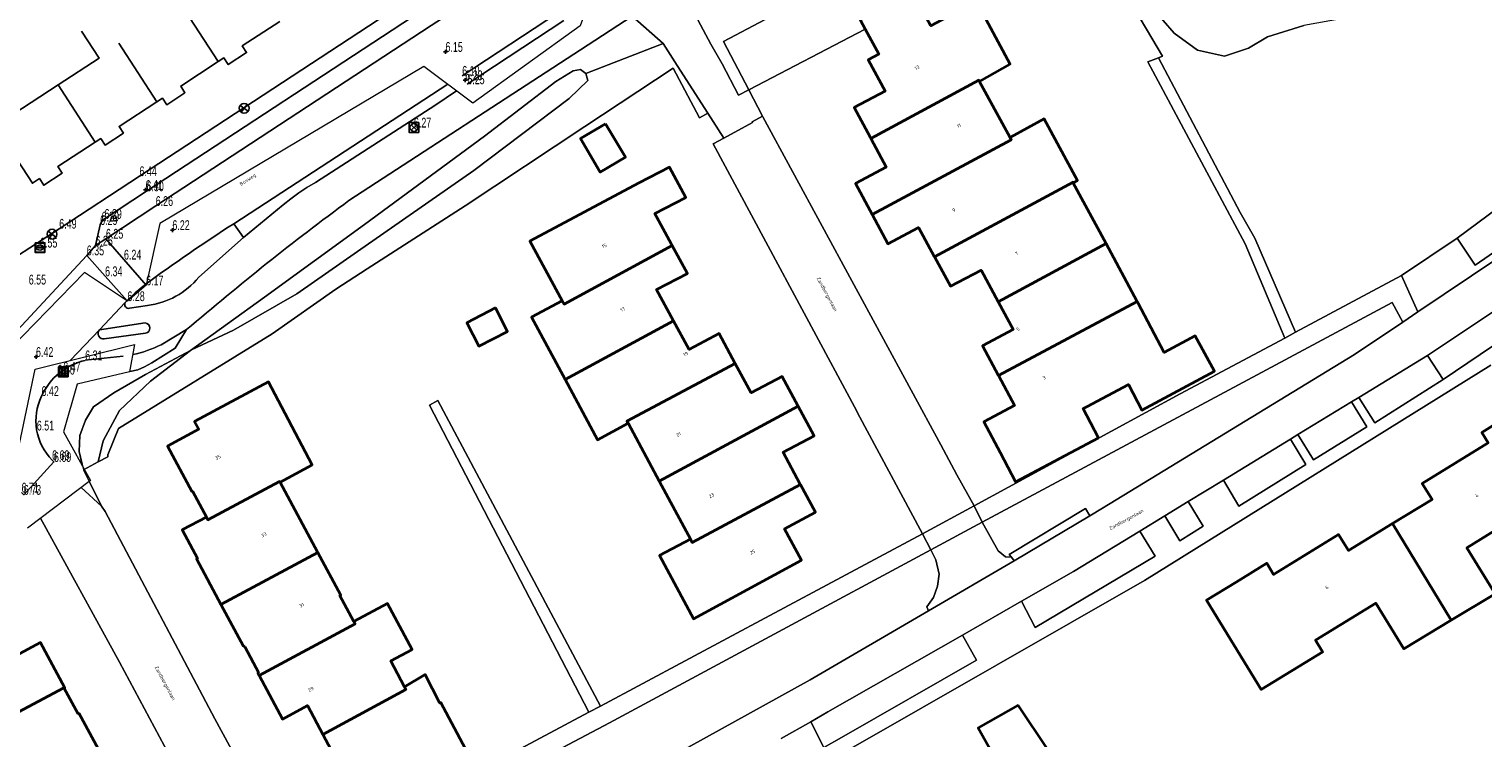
# Model space of a CAD drawing. Header units: metres. Extents: x 154991 to 155595, y 461305 to 461800.
# Tile 48 of 88: x 155314 to 155463, y 461395 to 461468. Entities that reach past the tile are written whole.
import ezdxf
from ezdxf.enums import TextEntityAlignment as Align

# ---------------------------------------------------------------- set-up
doc = ezdxf.new("R2010")
doc.units = ezdxf.units.M
for name, color, linetype, lineweight in [('B-WE-GR-BEPLANTING_CULTUUR_BODEMBEDEKKER-GV', 90, 'Continuous', 18), ('B-WE-GR-BEPLANTING_CULTUUR_BOSPLANTSOEN-GV', 90, 'Continuous', 18), ('B-WE-GR-BOS_LOOF-GV', 40, 'Continuous', 13), ('B-WE-GR-GROENVOORZIENING-GV', 80, 'Continuous', 18), ('B-WE-GR-HAAG-GV', 90, 'Continuous', 13), ('B-WE-IE-TERREINAFSCHEIDING_KUNSTMATIG_HEKWERK-G', 20, 'IE-TERREINAFSCHEIDING_KUNSTMATIG-SO', 18), ('B-WE-IE-TERREINAFSCHEIDING_KUNSTMATIG_MUUR-G', 90, 'IE-TERREINAFSCHEIDING_KUNSTMATIG-SO', 18), ('B-WE-OG-BEBOUWING-GV', 7, 'Continuous', 35), ('B-WE-OG-BEBOUWING-T18', 10, 'Continuous', 18), ('B-WE-OG-TERREIN_BEGROEID-GV', 7, 'Continuous', 18), ('B-WE-OG-TERREIN_ERF-GV', 7, 'Continuous', 18), ('B-WE-OG-TOPOGRAFIE-T18', 10, 'Continuous', 18), ('B-WE-VH-VERHARDING_ASFALT-GV', 252, 'Continuous', 18), ('B-WE-VH-VERHARDING_BETONSTRAATSTEEN-GV', 7, 'Continuous', 18), ('B-WE-VH-VERHARDING_STRAATBAKSTEEN-GV', 252, 'Continuous', 18), ('B-WE-VH-VERHARDING_TEGEL-GV', 252, 'Continuous', 18)]:
    doc.layers.add(name, color=color, linetype=linetype, lineweight=lineweight)
for name, color, linetype in [('B01', 204, 'Continuous'), ('B07', 230, 'Continuous'), ('GMV', 1, 'Continuous'), ('GMV text', 1, 'Continuous'), ('KOLK', 1, 'Continuous'), ('LICHTMAST', 1, 'Continuous'), ('M02', 102, 'Continuous'), ('RIOOLPUT', 1, 'Continuous'), ('WATERLEIDINGPUT', 1, 'Continuous')]:
    doc.layers.add(name, color=color, linetype=linetype)
doc.layers.add('X-XX-AL-HULPLIJN-G', color=210, linetype='Continuous', lineweight=18, plot=False)
doc.styles.add('NLCS-ISO-M200-T18', font='NLCS-ISO.ttf', dxfattribs={"height": 0.36})
doc.linetypes.add('IE-TERREINAFSCHEIDING_KUNSTMATIG-SO', pattern='A,4,[82,NLCS.SHX,S=0.75,R=90,X=0,Y=0],4,-2', length=10)

# ---------------------------------------------------------------- blocks, each defined once
blk = doc.blocks.new('HOOGTEPUNT', base_point=(155115.983561, 461420.975541))
at = {"layer": 'M02'}
for points in [[(155115.783561, 461420.975541, 0), (155115.983561, 461420.975541, 0), (155116.183561, 461420.975541, 0)], [(155115.983561, 461421.175541, 0), (155115.983561, 461420.975541, 0), (155115.983561, 461420.775541, 0)]]:
    blk.add_polyline3d(points, dxfattribs=at)
blk = doc.blocks.new('IMG-WATERLEIDINGPUT', base_point=(155108.622899, 461548.274535))
at = {"layer": 'WATERLEIDINGPUT'}
blk.add_polyline3d([(155108.122899, 461548.774535, 0), (155109.122899, 461548.774535, 0), (155109.122899, 461547.774535, 0), (155108.122899, 461547.774535, 0)], close=True, dxfattribs=at)
for points in [[(155108.159546, 461547.837546, 0), (155108.159546, 461548.71665, 0)], [(155108.181145, 461548.738249, 0), (155109.060711, 461548.738249, 0)], [(155109.060711, 461547.815946, 0), (155108.181145, 461547.815946, 0)], [(155108.428947, 461548.319173, 0), (155108.807801, 461548.319173, 0)], [(155108.807801, 461548.242279, 0), (155108.428947, 461548.242279, 0)], [(155109.08231, 461548.71665, 0), (155109.08231, 461547.837546, 0)]]:
    blk.add_polyline3d(points, dxfattribs=at)
for centre, radius, start, end in [((155108.181145, 461548.71665), 0.0216, 90, 180), ((155108.181145, 461547.837546), 0.0216, 180, 270), ((155108.472824, 461548.275493), 0.220693, 151.888112, 235.200633), ((155108.6049, 461548.130087), 0.411039, 88.615315, 142.645462), ((155108.617701, 461548.530876), 0.513782, 238.188568, 271.964555), ((155108.43507, 461548.280726), 0.038931, 99.048842, 260.951158), ((155108.631656, 461548.130318), 0.411032, 38.321444, 92.345755), ((155108.61088, 461548.533498), 0.51668, 272.710601, 302.730871), ((155108.801513, 461548.280726), 0.038957, 279.287799, 80.712201), ((155108.761254, 461548.277928), 0.220693, 305.766514, 29.079035), ((155109.060711, 461548.71665), 0.0216, 0, 90), ((155109.060711, 461547.837546), 0.0216, 270, 0)]:
    blk.add_arc(centre, radius, start, end, dxfattribs=at)
blk = doc.blocks.new('LICHTMAST-LM', base_point=(155108.622899, 461649.747199))
at = {"layer": 'LICHTMAST'}
for points in [[(155108.222899, 461650.047199, 0), (155109.022899, 461649.447199, 0)], [(155108.922899, 461650.147199, 0), (155108.322899, 461649.347199, 0)]]:
    blk.add_polyline3d(points, dxfattribs=at)
blk.add_circle((155108.622899, 461649.747199), 0.5, dxfattribs=at)
blk = doc.blocks.new('KOLK', base_point=(155111.642364, 461649.747199))
at = {"layer": 'KOLK'}
blk.add_polyline3d([(155111.142364, 461649.247199, 0), (155112.142364, 461649.247199, 0), (155112.142364, 461650.247199, 0), (155111.142364, 461650.247199, 0), (155111.142364, 461649.247199, 0), (155111.142364, 461650.247199, 0), (155112.142364, 461650.247199, 0), (155112.142364, 461649.247199, 0)], dxfattribs=at)
for points in [[(155111.242364, 461650.147199, 0), (155111.442364, 461650.147199, 0), (155111.442364, 461649.347199, 0), (155111.242364, 461649.347199, 0)], [(155111.542364, 461650.147199, 0), (155111.742364, 461650.147199, 0), (155111.742364, 461649.347199, 0), (155111.542364, 461649.347199, 0)], [(155111.842364, 461650.147199, 0), (155112.042364, 461650.147199, 0), (155112.042364, 461649.347199, 0), (155111.842364, 461649.347199, 0)]]:
    blk.add_polyline3d(points, close=True, dxfattribs=at)
blk = doc.blocks.new('RIOOLPUT', base_point=(155111.642364, 461649.747199))
at = {"layer": 'RIOOLPUT'}
blk.add_polyline3d([(155111.142364, 461650.247199, 0), (155111.142364, 461649.247199, 0), (155112.142364, 461649.247199, 0), (155112.142364, 461650.247199, 0)], close=True, dxfattribs=at)
for points in [[(155111.359522, 461650.030042, 0), (155111.925207, 461649.464357, 0)], [(155111.360446, 461649.465282, 0), (155111.926259, 461650.031094, 0)]]:
    blk.add_polyline3d(points, dxfattribs=at)
blk.add_circle((155111.642364, 461649.747199), 0.4, dxfattribs=at)

msp = doc.modelspace()

# ---------------------------------------------------------------- linework, layer by layer
at = {"layer": 'B-WE-GR-BEPLANTING_CULTUUR_BODEMBEDEKKER-GV', "flags": 128}
for points in [[(155460.04, 461446.24), (155461.88, 461443.49), (155469.11, 461448.49), (155469.65, 461447.87), (155472.21, 461444.42), (155473.82, 461442.09), (155476.29, 461443.86), (155474.73, 461446.03), (155474.64, 461446.16), (155471.58, 461450.16), (155471.97, 461451.63), (155469.01, 461455.9), (155467.42, 461454.46), (155467.56, 461451.82)], [(155469.65, 461447.87), (155469.11, 461448.49), (155461.88, 461443.49), (155460.04, 461446.24), (155454.35, 461442.43), (155456.02, 461438.72)]]:
    msp.add_lwpolyline(points, close=True, dxfattribs=at)
at = {"layer": 'B-WE-GR-BEPLANTING_CULTUUR_BOSPLANTSOEN-GV', "flags": 128}
for points in [[(155413.85, 461474.99), (155414.63, 461475.39), (155414.47, 461475.46), (155413.45, 461475.92), (155411.33, 461476.66), (155408.62, 461476.48), (155397.83, 461473.82), (155390.6, 461470.4), (155386.56, 461468.93), (155385.03, 461468.61), (155383.87, 461468.7), (155383.22, 461469.33), (155382.83, 461470.03), (155381.99, 461469.47), (155383.82, 461466.05), (155384.99, 461464.03), (155386.66, 461460.83), (155387.71, 461461.38), (155385.12, 461466.31), (155397.89, 461473.06), (155408.75, 461475.74), (155411.23, 461475.9)], [(155383.54, 461458.98), (155380.41, 461463.86), (155378.96, 461466.11), (155371.08, 461463.04), (155371.27, 461462.34), (155369.37, 461460.5), (155359.65, 461453.16), (155347.77, 461444.89), (155341.58, 461440.57), (155335.1, 461436.84), (155330.83, 461434.85), (155330.7, 461434.79), (155326.62, 461431.65), (155323.45, 461428.66), (155321.8, 461425.57), (155321.29, 461423.41), (155322.26, 461423.94), (155322.26, 461424.13), (155323.35, 461426.82), (155339.06, 461436.48), (155345.54, 461441.03), (155348.75, 461443.1), (155358.76, 461449.54), (155370.98, 461457.62), (155379.99, 461463.59), (155382.67, 461458.52)], [(155330.7, 461434.79), (155330.83, 461434.85), (155335.1, 461436.84), (155341.58, 461440.57), (155347.77, 461444.89), (155359.65, 461453.16), (155369.37, 461460.5), (155371.27, 461462.34), (155371.08, 461463.04), (155370.53, 461463.45), (155369.78, 461463.31), (155368.02, 461462.23), (155360.72, 461456.66), (155348.46, 461447.64), (155338.27, 461440.22)]]:
    msp.add_lwpolyline(points, close=True, dxfattribs=at)
msp.add_lwpolyline([(155428.89, 461469.73), (155431.12, 461467.15), (155433.51, 461465.42), (155436.27, 461464.82), (155438.72, 461465.62), (155440.68, 461466.8), (155444.38, 461467.93)], dxfattribs=at)
at = {"layer": 'B-WE-GR-BOS_LOOF-GV', "flags": 128}
for points in [[(155467.01, 461477.58), (155464.8, 461479.89), (155460.59, 461484.95), (155459.17, 461486.67), (155459.93, 461484.07), (155459.71, 461481.77), (155458.65, 461479.67), (155456.12, 461477.02), (155453.9, 461473.41), (155451.01, 461470.4), (155448.35, 461468.67), (155444.38, 461467.93), (155440.68, 461466.8), (155438.72, 461465.62), (155436.27, 461464.82), (155433.51, 461465.42), (155431.12, 461467.15), (155428.89, 461469.73), (155425.35, 461473.27), (155423.74, 461475.28), (155429.96, 461464.81), (155429.53, 461464.65)], [(155429.53, 461464.65), (155437.89, 461448.85), (155439.38, 461446.25), (155443.52, 461436.64), (155454.35, 461442.43), (155460.04, 461446.24), (155467.56, 461451.82)]]:
    msp.add_lwpolyline(points, dxfattribs=at)
at = {"layer": 'B-WE-GR-GROENVOORZIENING-GV', "flags": 128}
msp.add_lwpolyline([(155321.29, 461423.41), (155321.8, 461425.57), (155323.45, 461428.66), (155326.62, 461431.65), (155330.7, 461434.79), (155326.11, 461432.33), (155322.89, 461430.47), (155320.82, 461429.03), (155319.99, 461427.68), (155319.41, 461426.11), (155319.33, 461424.46), (155319.78, 461422.59)], close=True, dxfattribs=at)
at = {"layer": 'B-WE-GR-HAAG-GV', "flags": 128}
msp.add_lwpolyline([(155321.29, 461423.41), (155321.8, 461425.57), (155323.45, 461428.66), (155326.62, 461431.65), (155330.7, 461434.79), (155326.11, 461432.33), (155322.89, 461430.47), (155320.82, 461429.03), (155319.99, 461427.68), (155319.41, 461426.11), (155319.33, 461424.46), (155319.78, 461422.59)], close=True, dxfattribs=at)
at = {"layer": 'B-WE-IE-TERREINAFSCHEIDING_KUNSTMATIG_HEKWERK-G', "flags": 128}
for points in [[(155429.53, 461464.65), (155429.96, 461464.81), (155423.74, 461475.28)], [(155386.66, 461460.83), (155399.6, 461467.56)]]:
    msp.add_lwpolyline(points, dxfattribs=at)
at = {"layer": 'B-WE-IE-TERREINAFSCHEIDING_KUNSTMATIG_MUUR-G', "flags": 128}
msp.add_lwpolyline([(155460.04, 461446.24), (155461.88, 461443.49), (155469.11, 461448.49), (155469.65, 461447.87)], dxfattribs=at)
at = {"layer": 'B-WE-OG-BEBOUWING-GV', "flags": 128}
for points in [[(155400.18, 461456.4), (155411.18, 461462.36), (155411.25, 461462.24), (155414.39, 461464), (155410.94, 461470.39), (155406.31, 461467.9), (155404.98, 461470.37), (155404.41, 461471.42), (155399.07, 461468.53), (155399.6, 461467.56), (155400.97, 461465.01), (155399.91, 461464.44), (155401.63, 461461.24), (155398.48, 461459.56), (155400.1, 461456.54)], [(155411.25, 461462.24), (155411.18, 461462.36), (155400.18, 461456.4), (155401.74, 461453.49), (155398.61, 461451.81), (155400.3, 461448.67), (155414.51, 461456.29), (155414.39, 461456.52)], [(155373.09, 461457.92), (155370.52, 461456.41), (155372.54, 461452.98), (155375.11, 461454.49)], [(155406.67, 461444.33), (155420.81, 461451.96), (155420.84, 461451.9), (155421.27, 461452.12), (155417.88, 461458.4), (155414.39, 461456.52), (155414.51, 461456.29), (155400.3, 461448.67), (155401.92, 461445.67), (155405.05, 461447.34), (155406.64, 461444.38)], [(155368.67, 461439.85), (155368.87, 461439.5), (155379.9, 461445.49), (155379.83, 461445.63), (155378.13, 461448.77), (155381.28, 461450.4), (155379.63, 461453.47), (155376.45, 461451.87), (155365.37, 461445.94)], [(155420.84, 461451.9), (155420.81, 461451.96), (155406.67, 461444.33), (155408.29, 461441.33), (155411.43, 461442.97), (155413.17, 461439.74), (155424.18, 461445.71)], [(155368.96, 461431.83), (155380.02, 461437.82), (155378.3, 461441.01), (155381.44, 461442.65), (155379.9, 461445.49), (155368.87, 461439.5), (155368.67, 461439.85), (155365.54, 461438.19)], [(155424.18, 461445.71), (155413.17, 461439.74), (155414.69, 461436.91), (155411.57, 461435.24), (155413.18, 461432.25), (155413.19, 461432.22), (155427.37, 461439.79)], [(155427.37, 461439.79), (155413.19, 461432.22), (155414.84, 461429.16), (155411.71, 461427.49), (155413.36, 461424.38), (155414.95, 461421.38), (155423.41, 461425.87), (155421.83, 461428.86), (155422.24, 461429.08), (155426.46, 461431.3), (155427.84, 461428.71), (155435.24, 461432.66), (155433.27, 461436.28), (155430.1, 461434.56), (155427.46, 461439.62)], [(155361.84, 461439.12), (155358.92, 461437.6), (155360.15, 461435.22), (155363.07, 461436.73)], [(155368.96, 461431.83), (155372.28, 461425.66), (155375.39, 461427.36), (155375.27, 461427.58), (155386.32, 461433.47), (155384.68, 461436.5), (155381.61, 461434.87), (155380.02, 461437.82)], [(155386.32, 461433.47), (155375.27, 461427.58), (155375.39, 461427.36), (155378.56, 461421.46), (155392.74, 461429.09), (155391.1, 461432.13), (155387.94, 461430.46), (155386.33, 461433.44)], [(155339.85, 461421.35), (155343.13, 461423.13), (155338.69, 461431.58), (155331.13, 461427.55), (155331.56, 461426.74), (155328.36, 461425.03), (155330.84, 461420.39), (155330.92, 461420.43), (155332.33, 461417.79), (155332.49, 461417.5), (155339.8, 461421.43)], [(155453.44, 461417.12), (155459.43, 461407.26), (155463.9, 461409.95), (155461.01, 461414.65), (155467.16, 461418.45), (155467.88, 461417.29), (155471.11, 461419.29), (155470.45, 461420.35), (155473.77, 461422.4), (155469.1, 461430.47), (155465.55, 461428.27), (155462.55, 461426.42), (155463.2, 461425.37), (155456.47, 461421.21), (155457.47, 461419.59)], [(155381.75, 461415.53), (155381.93, 461415.19), (155392.99, 461421.11), (155392.96, 461421.16), (155391.21, 461424.41), (155394.37, 461426.08), (155392.74, 461429.09), (155378.56, 461421.46)], [(155343.71, 461414.18), (155339.85, 461421.35), (155339.8, 461421.43), (155332.49, 461417.5), (155332.33, 461417.79), (155329.87, 461416.47), (155331.43, 461413.56), (155331.34, 461413.51), (155333.82, 461408.87)], [(155392.99, 461421.11), (155381.93, 461415.19), (155381.75, 461415.53), (155378.59, 461413.88), (155382.08, 461407.42), (155393.1, 461413.39), (155391.37, 461416.58), (155394.51, 461418.29)], [(155459.43, 461407.26), (155453.44, 461417.12), (155448.93, 461414.36), (155447.9, 461416.02), (155441.27, 461411.94), (155440.58, 461413.07), (155437.48, 461411.16), (155434.44, 461409.3), (155440.03, 461400.18), (155446.3, 461404.02), (155446.24, 461404.11), (155445.56, 461405.21), (155451.71, 461408.99), (155454.58, 461404.33)], [(155333.82, 461408.87), (155336.1, 461404.64), (155336.25, 461404.56), (155337.67, 461401.92), (155337.58, 461401.87), (155337.73, 461401.61), (155347.52, 461406.88), (155347.39, 461407.13), (155345.97, 461409.77), (155346.06, 461409.82), (155343.71, 461414.18)], [(155344.22, 461395.61), (155352.71, 461400.18), (155352.56, 461400.46), (155351.15, 461403.11), (155353.34, 461404.28), (155350.82, 461408.97), (155347.39, 461407.13), (155347.52, 461406.88), (155337.73, 461401.61), (155340.1, 461397.18), (155342.65, 461398.55)], [(155311.42, 461406.21), (155304.23, 461402.38), (155304.26, 461402.33), (155305.66, 461399.75), (155302.15, 461397.86), (155304.65, 461393.24), (155308.02, 461395.06), (155307.97, 461395.15), (155317.79, 461400.36), (155317.8, 461400.34), (155317.89, 461400.38), (155315.4, 461405), (155312.82, 461403.61)], [(155344.22, 461395.61), (155345.56, 461393.11), (155345.47, 461393.07), (155348.4, 461387.62), (155355, 461391.17), (155354.61, 461391.89), (155358.79, 461394.14), (155356.26, 461398.86), (155356.16, 461398.81), (155354.67, 461401.72), (155352.56, 461400.46), (155352.71, 461400.18)], [(155311.88, 461387.91), (155321.75, 461393.28), (155319.33, 461397.75), (155319.24, 461397.71), (155317.8, 461400.34), (155317.79, 461400.36), (155307.97, 461395.15), (155308.02, 461395.06)], [(155415.21, 461398.59), (155411.12, 461396.29), (155415.53, 461388.51), (155418.29, 461393.97)]]:
    msp.add_lwpolyline(points, close=True, dxfattribs=at)
at = {"layer": 'B-WE-OG-TERREIN_BEGROEID-GV', "flags": 128}
for points in [[(155378.96, 461466.11), (155375.8, 461468.88), (155370.54, 461465.46), (155346.89, 461450.08)], [(155319.69, 461422.97), (155319.33, 461424.46), (155319.41, 461426.11), (155319.99, 461427.68), (155320.82, 461429.03), (155322.89, 461430.47), (155326.11, 461432.33), (155330.7, 461434.79), (155338.27, 461440.22), (155348.46, 461447.64), (155360.72, 461456.66), (155368.02, 461462.23), (155369.78, 461463.31), (155370.53, 461463.45), (155371.08, 461463.04), (155378.96, 461466.11)], [(155330.32, 461436.91), (155329.13, 461435.01), (155326.77, 461433.52), (155326.03, 461433.12), (155325.32, 461432.82), (155324.52, 461432.63), (155324.49, 461432.63)]]:
    msp.add_lwpolyline(points, dxfattribs=at)
at = {"layer": 'B-WE-OG-TERREIN_BEGROEID-GV'}
msp.add_lwpolyline([(155346.89, 461450.08, 0.018393), (155330.32, 461436.91)], format="xyb", dxfattribs=at)
at = {"layer": 'B-WE-OG-TERREIN_BEGROEID-GV', "flags": 128}
for points in [[(155454.48, 461437.68), (155453.39, 461439.67), (155411.52, 461417.28), (155413.18, 461414.34), (155413.92, 461413.72), (155414.53, 461413.68), (155414.3, 461413.98), (155422.08, 461418.67), (155422.51, 461417.9), (155423.83, 461418.69), (155449.55, 461434.38)], [(155458.59, 461431.82), (155457.01, 461434.28), (155449.98, 461429.99), (155451.61, 461427.41)], [(155449.23, 461429.53), (155443.77, 461426.2), (155445.35, 461423.62), (155450.8, 461427)], [(155443.01, 461425.73), (155436.16, 461421.55), (155437.73, 461418.91), (155444.58, 461423.15)], [(155432.58, 461419.36), (155430.19, 461417.91), (155431.73, 461415.37), (155434.11, 461416.86)], [(155427.62, 461416.34), (155420.87, 461412.22), (155415.56, 461409.19), (155416.96, 461406.53), (155429.18, 461413.8)], [(155406.3, 461414.45), (155390.74, 461406.08), (155373.49, 461396.8), (155342.4, 461380.37), (155343.47, 461378.6), (155345.11, 461377.32), (155347.57, 461376.71), (155349.52, 461377.27), (155349.21, 461377.8), (155358.18, 461382.62), (155358.72, 461381.68), (155393.96, 461401.17), (155406.07, 461408.21), (155405.87, 461408.62), (155406.58, 461409.59), (155406.98, 461410.74), (155407.14, 461411.96), (155406.82, 461413.42)], [(155397.16, 461395.3), (155410.97, 461403.17), (155409.51, 461405.74), (155395.78, 461397.91), (155394.03, 461396.91), (155395.37, 461394.28)]]:
    msp.add_lwpolyline(points, close=True, dxfattribs=at)
at = {"layer": 'B-WE-OG-TERREIN_ERF-GV', "flags": 128}
for points in [[(155387.71, 461461.38), (155399.6, 461467.56), (155399.07, 461468.53), (155404.41, 461471.42), (155404.98, 461470.37), (155413.85, 461474.99), (155411.23, 461475.9), (155408.75, 461475.74), (155397.89, 461473.06), (155385.12, 461466.31)], [(155429.53, 461464.65), (155428.46, 461464.24), (155438.39, 461445.65), (155442.42, 461436.05), (155443.52, 461436.64), (155439.38, 461446.25), (155437.89, 461448.85)], [(155405.43, 461416.09), (155398.81, 461428.43), (155398.73, 461428.59), (155384.08, 461455.87), (155385.16, 461456.46), (155383.54, 461458.98), (155382.67, 461458.52), (155379.99, 461463.59), (155370.98, 461457.62), (155358.76, 461449.54), (155348.75, 461443.1), (155345.54, 461441.03), (155339.06, 461436.48), (155323.35, 461426.82), (155322.26, 461424.13), (155322.26, 461423.94), (155321.29, 461423.41), (155319.78, 461422.59), (155321.64, 461418.91), (155321.99, 461418.35), (155333.19, 461397.2), (155341.51, 461381.93), (155371.39, 461397.87), (155355.11, 461429.2), (155355.97, 461429.68), (155372.58, 461398.5), (155389.84, 461407.75)], [(155373.09, 461457.92), (155375.11, 461454.49), (155372.54, 461452.98), (155370.52, 461456.41)], [(155375.39, 461427.36), (155372.28, 461425.66), (155368.96, 461431.83), (155365.54, 461438.19), (155368.67, 461439.85), (155365.37, 461445.94), (155376.45, 461451.87), (155379.63, 461453.47), (155381.28, 461450.4), (155378.13, 461448.77), (155379.83, 461445.63), (155379.9, 461445.49), (155381.44, 461442.65), (155378.3, 461441.01), (155380.02, 461437.82), (155381.61, 461434.87), (155384.68, 461436.5), (155386.32, 461433.47), (155386.33, 461433.44), (155387.94, 461430.46), (155391.1, 461432.13), (155392.74, 461429.09), (155394.37, 461426.08), (155391.21, 461424.41), (155392.96, 461421.16), (155392.99, 461421.11), (155394.51, 461418.29), (155391.37, 461416.58), (155393.1, 461413.39), (155382.08, 461407.42), (155378.59, 461413.88), (155381.75, 461415.53), (155378.56, 461421.46)], [(155361.84, 461439.12), (155363.07, 461436.73), (155360.15, 461435.22), (155358.92, 461437.6)], [(155415.21, 461398.59), (155418.29, 461393.97), (155415.53, 461388.51), (155411.12, 461396.29)]]:
    msp.add_lwpolyline(points, close=True, dxfattribs=at)
for points in [[(155410.94, 461470.39), (155414.39, 461464), (155411.25, 461462.24), (155414.39, 461456.52), (155417.88, 461458.4), (155421.27, 461452.12), (155420.84, 461451.9), (155424.18, 461445.71), (155427.37, 461439.79), (155427.46, 461439.62), (155430.1, 461434.56), (155433.27, 461436.28), (155435.24, 461432.66), (155427.84, 461428.71), (155426.46, 461431.3), (155422.24, 461429.08), (155421.83, 461428.86), (155423.41, 461425.87), (155414.95, 461421.38), (155413.36, 461424.38), (155411.71, 461427.49), (155414.84, 461429.16), (155413.19, 461432.22), (155413.18, 461432.25), (155411.57, 461435.24), (155414.69, 461436.91), (155413.17, 461439.74), (155411.43, 461442.97), (155408.29, 461441.33), (155406.67, 461444.33), (155406.64, 461444.38), (155405.05, 461447.34), (155401.92, 461445.67), (155400.3, 461448.67), (155398.61, 461451.81), (155401.74, 461453.49), (155400.18, 461456.4), (155400.1, 461456.54), (155398.48, 461459.56), (155401.63, 461461.24), (155399.91, 461464.44), (155400.97, 461465.01), (155399.6, 461467.56), (155387.71, 461461.38), (155389.12, 461458.68), (155389.15, 461458.62), (155407.3, 461425.16), (155408.96, 461422.11), (155410.72, 461418.94), (155431.76, 461430.35), (155442.42, 461436.05), (155438.39, 461445.65), (155428.46, 461464.24), (155429.53, 461464.65), (155429.96, 461464.81), (155423.74, 461475.28)], [(155463.48, 461433.29), (155428.12, 461411.32), (155397.88, 461394.04), (155377.05, 461382.13), (155347.22, 461365.75), (155302.44, 461341.64), (155300.15, 461340.41), (155294.57, 461337.52), (155259.88, 461319.59), (155262.24, 461314.54), (155267.04, 461304.91)], [(155345.56, 461393.11), (155344.22, 461395.61), (155342.65, 461398.55), (155340.1, 461397.18), (155337.73, 461401.61), (155337.58, 461401.87), (155337.67, 461401.92), (155336.25, 461404.56), (155336.1, 461404.64), (155333.82, 461408.87), (155331.34, 461413.51), (155331.43, 461413.56), (155329.87, 461416.47), (155332.33, 461417.79), (155330.92, 461420.43), (155330.84, 461420.39), (155328.36, 461425.03), (155331.56, 461426.74), (155331.13, 461427.55), (155338.69, 461431.58), (155343.13, 461423.13), (155339.85, 461421.35), (155343.71, 461414.18), (155346.06, 461409.82), (155345.97, 461409.77), (155347.39, 461407.13), (155350.82, 461408.97), (155353.34, 461404.28), (155351.15, 461403.11), (155352.56, 461400.46), (155354.67, 461401.72), (155356.16, 461398.81), (155356.26, 461398.86), (155358.79, 461394.14)], [(155467.16, 461418.45), (155461.01, 461414.65), (155463.9, 461409.95), (155459.43, 461407.26), (155454.58, 461404.33), (155451.71, 461408.99), (155445.56, 461405.21), (155446.24, 461404.11), (155446.3, 461404.02), (155440.03, 461400.18), (155434.44, 461409.3), (155437.48, 461411.16), (155440.58, 461413.07), (155441.27, 461411.94), (155447.9, 461416.02), (155448.93, 461414.36), (155453.44, 461417.12), (155457.47, 461419.59), (155456.47, 461421.21), (155463.2, 461425.37), (155462.55, 461426.42), (155465.55, 461428.27)], [(155311.34, 461418.01), (155251.4, 461385.85), (155253.63, 461381.48), (155270.13, 461350.9), (155273.32, 461345.16), (155287.01, 461352.56), (155304.4, 461361.98), (155304.39, 461361.98), (155287.06, 461393.38), (155288.32, 461394.07), (155305.55, 461362.6), (155336.22, 461379.17), (155323.46, 461402.98), (155315.4, 461417.68)], [(155304.65, 461393.24), (155302.15, 461397.86), (155305.66, 461399.75), (155304.26, 461402.33), (155300.89, 461400.54), (155299.36, 461403.46), (155299.24, 461403.39), (155296.3, 461408.84), (155303.84, 461412.91), (155304.27, 461412.12), (155307.42, 461413.83), (155309.87, 461409.3), (155309.85, 461409.13), (155311.42, 461406.21), (155312.82, 461403.61), (155315.4, 461405), (155317.89, 461400.38), (155317.8, 461400.34), (155319.24, 461397.71), (155319.33, 461397.75), (155321.75, 461393.28)]]:
    msp.add_lwpolyline(points, dxfattribs=at)
at = {"layer": 'B-WE-VH-VERHARDING_ASFALT-GV', "flags": 128}
for points in [[(155346.89, 461450.08), (155370.54, 461465.46), (155375.8, 461468.88), (155380.41, 461471.95), (155380.59, 461472.07), (155383.47, 461473.95), (155420.94, 461498.35)], [(155356.97, 461461.95), (155335.12, 461447.72), (155336.12, 461446.3), (155340.17, 461449.65), (155340.94, 461450.26), (155341.76, 461450.86), (155342.6, 461451.41), (155343.47, 461451.92), (155355.76, 461459.83), (155357.87, 461461.28)], [(155335.12, 461447.72), (155356.97, 461461.95)], [(155357.87, 461461.28), (155355.76, 461459.83), (155343.47, 461451.92), (155342.6, 461451.41), (155341.76, 461450.86), (155340.94, 461450.26), (155340.17, 461449.65), (155336.12, 461446.3), (155331.55, 461442.26)], [(155318.41, 461433.75), (155321.43, 461436.88), (155324.05, 461439.68), (155324.15, 461439.79), (155324.22, 461439.86)], [(155324.05, 461439.68), (155321.43, 461436.88), (155318.41, 461433.75)], [(155326.33, 461439.38), (155324.47, 461439.09)], [(155321.43, 461436.88), (155326.07, 461437.59)], [(155326.13, 461436.54), (155321.91, 461435.96)], [(155327.73, 461435.37), (155330.32, 461436.91)]]:
    msp.add_lwpolyline(points, dxfattribs=at)
at = {"layer": 'B-WE-VH-VERHARDING_ASFALT-GV'}
for points in [[(155330.32, 461436.91, -0.018393), (155346.89, 461450.08)], [(155326.1, 461441.53, -0.013775), (155335.12, 461447.72)], [(155331.55, 461442.26, -0.195529), (155326.33, 461439.38)], [(155324.47, 461439.09, -0.664358), (155324.05, 461439.68)], [(155321.91, 461435.96, -0.715157), (155321.43, 461436.88)], [(155326.07, 461437.59, -0.873374), (155326.13, 461436.54)], [(155324.81, 461434.36, 0.056939), (155327.73, 461435.37)]]:
    msp.add_lwpolyline(points, format="xyb", dxfattribs=at)
at = {"layer": 'B-WE-VH-VERHARDING_BETONSTRAATSTEEN-GV'}
for points in [[(155321.43, 461436.88, 0.715157), (155321.91, 461435.96)], [(155326.13, 461436.54, 0.873374), (155326.07, 461437.59)]]:
    msp.add_lwpolyline(points, format="xyb", dxfattribs=at)
at = {"layer": 'B-WE-VH-VERHARDING_BETONSTRAATSTEEN-GV', "flags": 128}
for points in [[(155326.07, 461437.59), (155321.43, 461436.88)], [(155321.91, 461435.96), (155326.13, 461436.54)]]:
    msp.add_lwpolyline(points, dxfattribs=at)
at = {"layer": 'B-WE-VH-VERHARDING_STRAATBAKSTEEN-GV', "flags": 128}
for points in [[(155375.8, 461468.88), (155378.96, 461466.11), (155380.41, 461463.86), (155383.54, 461458.98), (155385.16, 461456.46), (155388.1, 461458.05), (155388.07, 461458.11), (155389.12, 461458.68), (155387.71, 461461.38), (155386.66, 461460.83), (155384.99, 461464.03), (155383.82, 461466.05), (155381.99, 461469.47), (155380.59, 461472.07), (155380.41, 461471.95)], [(155389.12, 461458.68), (155388.07, 461458.11), (155388.1, 461458.05), (155385.16, 461456.46), (155384.08, 461455.87), (155398.73, 461428.59), (155398.81, 461428.43), (155405.43, 461416.09), (155410.72, 461418.94), (155408.96, 461422.11), (155407.3, 461425.16), (155389.15, 461458.62)], [(155414.81, 461413.31), (155414.53, 461413.68), (155413.92, 461413.72), (155413.18, 461414.34), (155411.52, 461417.28), (155406.3, 461414.45), (155406.82, 461413.42), (155407.14, 461411.96), (155406.98, 461410.74), (155406.58, 461409.59), (155405.87, 461408.62), (155406.07, 461408.21)]]:
    msp.add_lwpolyline(points, close=True, dxfattribs=at)
for points in [[(155469.65, 461447.87), (155456.02, 461438.72), (155454.48, 461437.68), (155449.55, 461434.38), (155423.83, 461418.69), (155422.51, 461417.9), (155414.81, 461413.31), (155406.07, 461408.21), (155393.96, 461401.17), (155358.72, 461381.68)], [(155391.02, 461395.2), (155394.03, 461396.91), (155395.78, 461397.91), (155409.51, 461405.74), (155415.56, 461409.19), (155420.87, 461412.22), (155427.62, 461416.34), (155430.19, 461417.91), (155432.58, 461419.36), (155436.16, 461421.55), (155443.01, 461425.73), (155443.77, 461426.2), (155449.23, 461429.53), (155449.98, 461429.99), (155457.01, 461434.28), (155472.21, 461444.42)], [(155315.4, 461417.68), (155323.46, 461402.98), (155336.22, 461379.17), (155341.51, 461381.93), (155333.19, 461397.2), (155321.99, 461418.35), (155321.64, 461418.91), (155319.54, 461420.79)]]:
    msp.add_lwpolyline(points, dxfattribs=at)
at = {"layer": 'B-WE-VH-VERHARDING_TEGEL-GV'}
for points in [[(155335.12, 461447.72, 0.013775), (155326.1, 461441.53)], [(155326.33, 461439.38, 0.195529), (155331.55, 461442.26)], [(155324.05, 461439.68, 0.664358), (155324.47, 461439.09)], [(155327.73, 461435.37, -0.056939), (155324.81, 461434.36, -0.056939)]]:
    msp.add_lwpolyline(points, format="xyb", dxfattribs=at)
at = {"layer": 'B-WE-VH-VERHARDING_TEGEL-GV', "flags": 128}
for points in [[(155331.55, 461442.26), (155336.12, 461446.3), (155335.12, 461447.72)], [(155326.1, 461441.53), (155326.01, 461441.46), (155325.07, 461440.65), (155324.15, 461439.79), (155324.05, 461439.68)], [(155473.82, 461442.09), (155458.59, 461431.82), (155451.61, 461427.41), (155449.98, 461429.99), (155449.23, 461429.53), (155450.8, 461427), (155445.35, 461423.62), (155443.77, 461426.2), (155443.01, 461425.73), (155444.58, 461423.15), (155437.73, 461418.91), (155436.16, 461421.55), (155432.58, 461419.36), (155434.11, 461416.86), (155431.73, 461415.37), (155430.19, 461417.91), (155427.62, 461416.34), (155429.18, 461413.8), (155416.96, 461406.53), (155415.56, 461409.19), (155409.51, 461405.74), (155410.97, 461403.17), (155397.16, 461395.3), (155395.37, 461394.28), (155394.03, 461396.91), (155391.02, 461395.2)], [(155324.47, 461439.09), (155326.33, 461439.38)], [(155324.49, 461432.63), (155324.52, 461432.63), (155325.32, 461432.82), (155326.03, 461433.12), (155326.77, 461433.52), (155329.13, 461435.01), (155330.32, 461436.91), (155327.73, 461435.37)], [(155397.88, 461394.04), (155428.12, 461411.32), (155463.48, 461433.29)], [(155319.54, 461420.79), (155321.64, 461418.91), (155320.37, 461421.42)]]:
    msp.add_lwpolyline(points, dxfattribs=at)
for points in [[(155457.01, 461434.28), (155458.59, 461431.82), (155473.82, 461442.09), (155472.21, 461444.42)], [(155410.72, 461418.94), (155411.52, 461417.28), (155453.39, 461439.67), (155454.48, 461437.68), (155456.02, 461438.72), (155454.35, 461442.43), (155443.52, 461436.64), (155442.42, 461436.05), (155431.76, 461430.35)], [(155371.39, 461397.87), (155372.58, 461398.5), (155355.97, 461429.68), (155355.11, 461429.2)], [(155411.52, 461417.28), (155410.72, 461418.94), (155405.43, 461416.09), (155406.3, 461414.45)], [(155414.53, 461413.68), (155414.81, 461413.31), (155422.51, 461417.9), (155422.08, 461418.67), (155414.3, 461413.98)], [(155390.74, 461406.08), (155406.3, 461414.45), (155405.43, 461416.09), (155389.84, 461407.75), (155372.58, 461398.5), (155371.39, 461397.87), (155341.51, 461381.93), (155342.4, 461380.37), (155373.49, 461396.8)]]:
    msp.add_lwpolyline(points, close=True, dxfattribs=at)
at = {"layer": 'B01'}
for points in [[(155319.57, 461467.37), (155321.38, 461464.6), (155317.19, 461461.87), (155310.77, 461457.7)], [(155312.46, 461455.1), (155314.57, 461451.85), (155315.29, 461452.32), (155315.73, 461451.64), (155317.6, 461452.86), (155317.16, 461453.54), (155320.99, 461456.05), (155321.55, 461456.41), (155321.99, 461455.74), (155323.86, 461456.96), (155323.42, 461457.64), (155327.27, 461460.15), (155327.84, 461460.52), (155328.28, 461459.85), (155330.15, 461461.07), (155329.71, 461461.75), (155333.55, 461464.26), (155334.12, 461464.63), (155334.57, 461463.95), (155336.44, 461465.18), (155335.99, 461465.85), (155339.83, 461468.36)]]:
    msp.add_lwpolyline(points, dxfattribs=at)
at = {"layer": 'B07'}
for points in [[(155333.55, 461464.26), (155329.66, 461470.21)], [(155327.27, 461460.15), (155323.41, 461466.12)], [(155320.99, 461456.05), (155317.19, 461461.87)]]:
    msp.add_lwpolyline(points, dxfattribs=at)
at = {"layer": 'GMV'}
for points in [[(155321.01, 461445.48), (155322.08, 461446.19), (155327.16, 461449.53), (155355.28, 461467.93), (155361.06, 461471.71), (155361.9, 461472.26), (155369.48, 461477.23), (155369.96, 461477.51), (155377.26, 461482.32), (155406.2, 461501.25), (155412.09, 461505.09)], [(155299.17, 461464.32), (155297.09, 461467.51), (155318.48, 461477.32), (155351.2, 461492.53), (155352.87, 461489.41), (155357.16, 461481.52), (155359.13, 461477.86), (155357.96, 461473.85), (155353.71, 461471.06), (155325.5, 461452.57), (155317.31, 461447.21), (155312.46, 461444.06), (155307.36, 461451.77)], [(155321.93, 461448.21), (155326.22, 461451.03), (155354.38, 461469.47), (155357.95, 461471.82)], [(155358.45, 461462.81), (155368.27, 461469.26)], [(155368.83, 461468.45), (155358.97, 461461.95)], [(155321.01, 461445.48), (155321.49, 461447.59)], [(155321.01, 461445.48), (155320.12, 461444.49), (155312.13, 461435.88)], [(155322.08, 461446.19), (155323.92, 461444.06), (155326.18, 461441.43)], [(155324.27, 461439.82), (155321.99, 461442.36), (155320.12, 461444.49)], [(155319.96, 461433.78), (155323.84, 461434.19)], [(155313.46, 461420.29), (155313.69, 461420.06), (155316.77, 461423.41), (155316.58, 461423.6)]]:
    msp.add_lwpolyline(points, dxfattribs=at)
for centre, radius, start, end in [((155322.43, 461447.4), 0.953, 121.4429, 168.4547), ((155321.41, 461427.46), 6.48, 102.8683, 155.5911), ((155320.67, 461427.63), 5.74, 154.1119, 224.579)]:
    msp.add_arc(centre, radius, start, end, dxfattribs=at)
at = {"layer": 'X-XX-AL-HULPLIJN-G', "flags": 128}
for points in [[(155360.64, 461587.19), (155392.37, 461530.09), (155399.3, 461527.41), (155406.99, 461527.17), (155407.84, 461525.42), (155405.34, 461522.01), (155415.63, 461504.82), (155373.9, 461477.15), (155370.5, 461467.9), (155359.55, 461460.02), (155354.55, 461463.75), (155327.58, 461447.73), (155326.18, 461441.43), (155324.27, 461439.82), (155319.9, 461442.73), (155312.33, 461434.99)], [(155360.64, 461587.19), (155392.37, 461530.09), (155399.3, 461527.41), (155406.99, 461527.17), (155407.84, 461525.42), (155405.34, 461522.01), (155415.63, 461504.82), (155373.9, 461477.15), (155370.5, 461467.9), (155359.55, 461460.02), (155354.55, 461463.75), (155327.58, 461447.73), (155326.18, 461441.43), (155324.27, 461439.82), (155319.9, 461442.73), (155312.33, 461434.99)], [(155312.96, 461423.78), (155314.87, 461432.87), (155325, 461435.38), (155324.48, 461432.59), (155319.14, 461431.35), (155317.74, 461426.49), (155320.49, 461421.51), (155314.06, 461416.67)], [(155312.96, 461423.78), (155314.87, 461432.87), (155325, 461435.38), (155324.48, 461432.59), (155319.14, 461431.35), (155317.74, 461426.49), (155320.49, 461421.51), (155314.06, 461416.67)]]:
    msp.add_lwpolyline(points, dxfattribs=at)

# ---------------------------------------------------------------- block references
at = {"layer": 'KOLK'}
msp.add_blockref('KOLK', (155317.72, 461432.61), dxfattribs=at)
at = {"layer": 'LICHTMAST'}
for p in [(155336.19, 461459.49), (155316.58, 461446.65)]:
    msp.add_blockref('LICHTMAST-LM', p, dxfattribs=at)
at = {"layer": 'M02'}
for p in [(155356.74, 461465.25), (155358.76, 461462.35), (155326.13, 461451.16), (155328.86, 461447.07), (155314.94, 461434.13)]:
    msp.add_blockref('HOOGTEPUNT', p, dxfattribs=at)
at = {"layer": 'RIOOLPUT'}
msp.add_blockref('RIOOLPUT', (155353.52, 461457.53), dxfattribs=at)
at = {"layer": 'WATERLEIDINGPUT'}
msp.add_blockref('IMG-WATERLEIDINGPUT', (155315.35, 461445.28), dxfattribs=at)

# ---------------------------------------------------------------- texts
at = {"layer": 'B-WE-OG-BEBOUWING-T18', "style": 'NLCS-ISO-M200-T18'}
for s, rotation, p in [('13', 28.3, (155404.88, 461463.64)), ('11', 28.7, (155409.16, 461457.72)), ('9', 28.3, (155408.65, 461449.1)), ('15', 28.2, (155372.95, 461445.46)), ('7', 28.3, (155415.05, 461444.67)), ('17', 28.4, (155374.84, 461438.99)), ('5', 28.3, (155415.19, 461436.96)), ('19', 28.4, (155381.26, 461434.42)), ('3', 28.3, (155417.86, 461432)), ('21', 28.3, (155380.54, 461426.23)), ('35', 28.1, (155333.51, 461423.88)), ('23', 28.3, (155383.9, 461419.98)), ('4', 31.7, (155462.04, 461419.98)), ('33', 28.3, (155338.2, 461415.98)), ('25', 28.4, (155388.09, 461414.23)), ('6', 31.6, (155446.72, 461410.62)), ('31', 28.3, (155342.06, 461408.8)), ('29', 28.2, (155343.01, 461400.22))]:
    msp.add_text(s, height=0.36, rotation=rotation, dxfattribs=at).set_placement(p, align=Align.MIDDLE)
at = {"layer": 'B-WE-OG-TOPOGRAFIE-T18', "style": 'NLCS-ISO-M200-T18'}
for s, rotation, p in [('Bosweg', 33.1, (155336.58, 461452.18)), ('Zandbergenlaan', 298.2, (155395.65, 461440.51)), ('Zandbergenlaan', 28.9, (155426.27, 461417.49)), ('Zandbergenlaan', 298.4, (155328.08, 461400.82))]:
    msp.add_text(s, height=0.36, rotation=rotation, dxfattribs=at).set_placement(p, align=Align.MIDDLE)
at = {"layer": 'GMV text', "width": 0.68}
for s, p in [('6.10', (155358.45, 461462.81)), ('6.25', (155358.97, 461461.95)), ('6.44', (155325.5, 461452.57)), ('6.30', (155326.22, 461451.03)), ('6.26', (155327.16, 461449.53)), ('6.49', (155317.31, 461447.21)), ('6.29', (155321.49, 461447.59)), ('6.29', (155321.64, 461447.94)), ('6.29', (155321.93, 461448.21)), ('6.25', (155322.08, 461446.19)), ('6.25', (155322.08, 461446.19)), ('6.35', (155320.12, 461444.49)), ('6.35', (155320.12, 461444.49)), ('6.25', (155321.01, 461445.48)), ('6.25', (155321.01, 461445.48)), ('6.25', (155321.01, 461445.48)), ('6.24', (155323.92, 461444.06)), ('6.55', (155314.2, 461441.51)), ('6.34', (155321.99, 461442.36)), ('6.17', (155326.18, 461441.43)), ('6.28', (155324.27, 461439.82)), ('6.31', (155319.96, 461433.78)), ('6.36', (155317.12, 461432.32)), ('6.42', (155315.5, 461430.14)), ('6.51', (155315.02, 461426.62)), ('6.69', (155316.58, 461423.6)), ('6.69', (155316.77, 461423.41)), ('6.71', (155313.46, 461420.29)), ('6.73', (155313.69, 461420.06))]:
    msp.add_text(s, height=1, dxfattribs=at).set_placement(p)
at = {"layer": 'KOLK', "width": 0.68}
msp.add_text('6.47', height=1, dxfattribs=at).set_placement((155317.72, 461432.61))
at = {"layer": 'M02', "width": 0.68}
for s, p in [('6.15', (155356.74, 461465.25)), ('6.23', (155358.76, 461462.35)), ('6.41', (155326.13, 461451.16)), ('6.22', (155328.86, 461447.07)), ('6.42', (155314.94, 461434.13))]:
    msp.add_text(s, height=1, dxfattribs=at).set_placement(p)
at = {"layer": 'RIOOLPUT', "width": 0.68}
msp.add_text('6.27', height=1, dxfattribs=at).set_placement((155353.52, 461457.53))
at = {"layer": 'WATERLEIDINGPUT', "width": 0.68}
msp.add_text('6.55', height=1, dxfattribs=at).set_placement((155315.35, 461445.28))

doc.saveas('drawing.dxf')
